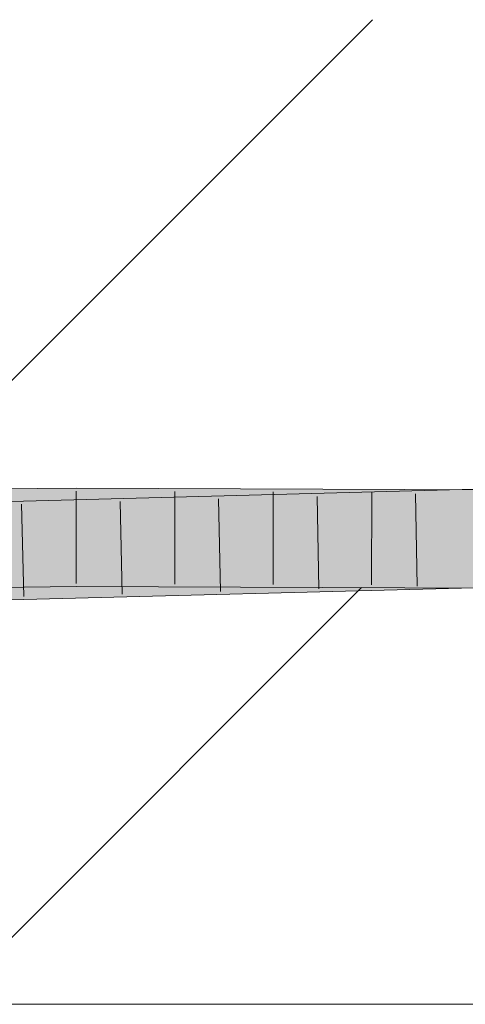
# Model space of a CAD drawing. Extents: x -620 to 3480, y 62 to 1102.
# Tile 171 of 256: x 214.95 to 216.08, y 736.44 to 738.94. Entities that reach past the tile are written whole.
import ezdxf
from ezdxf.lldxf.tags import DXFTag

# ---------------------------------------------------------------- set-up
doc = ezdxf.new("R2010")
doc.units = 0
doc.layers.get('0').update_dxf_attribs({"lineweight": 13})
doc.layers.add('E_Detail_Linie_Text_Bem', color=7, linetype='Continuous', lineweight=13)
for name, color, linetype, lineweight, true_color in [('E_Detail_Wandschraffur', 7, 'Continuous', 5, 0xc0c0c0), ('E_Leerrohr 25-A06G9STU8I', 7, 'Continuous', 9, 0xff8000), ('E_Leerrohr 25-Shading', 7, 'Continuous', 9, 0xff8000)]:
    doc.layers.add(name, color=color, linetype=linetype, lineweight=lineweight, true_color=true_color)
tags = doc.linetypes.add('fein_strichliert', pattern=[4, 1, -2, 1]).pattern_tags.tags
tags[8:9] = [DXFTag(74, 4), DXFTag(75, 0), DXFTag(340, '0'), DXFTag(46, 0.0), DXFTag(50, 0.0), DXFTag(44, 0.0), DXFTag(45, 0.0)]
tags[6:7] = [DXFTag(74, 4), DXFTag(75, 0), DXFTag(340, '0'), DXFTag(46, 0.0), DXFTag(50, 0.0), DXFTag(44, 0.0), DXFTag(45, 0.0)]
tags[4:5] = [DXFTag(74, 4), DXFTag(75, 0), DXFTag(340, '0'), DXFTag(46, 0.0), DXFTag(50, 0.0), DXFTag(44, 0.0), DXFTag(45, 0.0)]

# ---------------------------------------------------------------- blocks, each defined once
blk = doc.blocks.new('Shading-A06G9SG38I', base_point=(178.7390441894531, 735.4242553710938))
at = {"layer": 'E_Leerrohr 25-Shading', "color": 43, "true_color": 0xd7ab7f}
for points in [[(214.7148742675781, 737.6746826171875), (216.2437591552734, 737.7147216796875), (214.6264953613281, 737.708984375), (216.2431640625, 737.7513427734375)], [(214.7148742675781, 737.7097778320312), (215.0891418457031, 737.7140502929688), (214.6264953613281, 737.745361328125), (215.0890808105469, 737.7506103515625)], [(215.0891418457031, 737.7140502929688), (216.0644073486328, 737.7100219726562), (215.0890808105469, 737.7506103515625), (216.0640411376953, 737.7466430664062)], [(216.0644073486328, 737.7100219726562), (216.6591186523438, 737.7076416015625), (216.0640411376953, 737.7466430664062), (216.6595458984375, 737.7442626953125)], [(214.6264953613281, 737.4589233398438), (216.2472686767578, 737.5014038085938), (214.7148742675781, 737.4978637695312), (216.2466583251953, 737.5380249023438)], [(214.6264953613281, 737.495361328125), (215.0895080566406, 737.5006103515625), (214.7148742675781, 737.5330200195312), (215.0894470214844, 737.5372314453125)], [(215.0894470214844, 737.5372314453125), (215.0895080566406, 737.5006103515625), (215.9895629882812, 737.5307006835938)], [(215.0894470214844, 737.5372314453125), (215.9895629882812, 737.5307006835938), (216.0662841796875, 737.5332641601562)], [(216.0666198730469, 737.4966430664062), (216.0663146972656, 737.5301513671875), (215.0895080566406, 737.5006103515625), (215.9895629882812, 737.5307006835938)], [(216.0663146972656, 737.5301513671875), (216.0662841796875, 737.5332641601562), (215.9895629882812, 737.5307006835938)], [(216.0662841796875, 737.5332641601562), (216.0666198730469, 737.4966430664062), (216.6570281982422, 737.5271606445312), (216.6566467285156, 737.4942626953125)], [(216.0662841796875, 737.5332641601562), (216.2468414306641, 737.5313720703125), (216.6570739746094, 737.5308837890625), (216.6570587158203, 737.52880859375)]]:
    blk.add_solid(points, dxfattribs=at)
at = {"layer": 'E_Leerrohr 25-Shading', "color": 31, "true_color": 0xfabd7f}
for points in [[(214.7148742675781, 737.7097778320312), (214.7322845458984, 737.66796875), (215.0891418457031, 737.7140502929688), (215.0892028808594, 737.6784057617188)], [(214.7148742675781, 737.6746826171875), (214.7514953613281, 737.5872192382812), (216.0643463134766, 737.7100219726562), (216.0652770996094, 737.6216430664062)], [(215.0891418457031, 737.7140502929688), (215.0892028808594, 737.6784057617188), (216.0644073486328, 737.7100219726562)], [(215.0892028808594, 737.6784057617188), (215.0892944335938, 737.6256103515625), (216.0644073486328, 737.7100219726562), (216.6591186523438, 737.7076416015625)], [(215.0892944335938, 737.6256103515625), (216.0653839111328, 737.6216430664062), (216.6591186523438, 737.7076416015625), (216.658203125, 737.6282348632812)], [(216.0652770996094, 737.6216430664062), (216.2452087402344, 737.6263427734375), (216.0643463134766, 737.7100219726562), (216.2437591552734, 737.7147216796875)], [(214.7322845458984, 737.66796875), (214.7514953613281, 737.621826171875), (215.0892028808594, 737.6784057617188), (215.0892944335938, 737.6256103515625)], [(214.7148742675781, 737.4978637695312), (216.2466583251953, 737.5380249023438), (214.7514953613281, 737.5872192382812), (216.2452087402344, 737.6263427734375)], [(214.7514953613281, 737.621826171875), (214.7443084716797, 737.6043701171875), (215.0892944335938, 737.6256103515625), (215.0893249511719, 737.61083984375)], [(215.0892944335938, 737.6256103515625), (215.0893249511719, 737.61083984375), (216.0653839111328, 737.6216430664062)], [(214.7443084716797, 737.6043701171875), (214.7148742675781, 737.5330200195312), (215.0893249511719, 737.61083984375), (215.0894470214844, 737.5372314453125)], [(215.0893249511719, 737.61083984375), (215.0894470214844, 737.5372314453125), (216.0653839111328, 737.6216430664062), (216.0662841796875, 737.5332641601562)], [(216.2453918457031, 737.6236572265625), (216.0653839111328, 737.6216430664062), (216.6581573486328, 737.6242065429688), (216.6580963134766, 737.6192626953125)], [(216.0662841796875, 737.5332641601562), (216.6570739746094, 737.5308837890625), (216.0653839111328, 737.6216430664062), (216.6580963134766, 737.6192626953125)]]:
    blk.add_solid(points, dxfattribs=at)
blk = doc.blocks.new('Referenz-A06G9SU08I')
at = {"layer": 'E_Detail_Linie_Text_Bem', "linetype": 'Continuous', "ltscale": 0.13}
blk.add_line((256.8525214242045, 736.4399547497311), (208.8744497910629, 736.4399547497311), dxfattribs=at)
at = {"layer": 'E_Detail_Wandschraffur', "linetype": 'ByBlock', "ltscale": 0.13}
blk.add_line((214.6620257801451, 737.7601081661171), (215.8418723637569, 738.9399547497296), dxfattribs=at)
at = {"layer": 'E_Detail_Wandschraffur', "linetype": 'fein_strichliert', "ltscale": 0.13}
blk.add_line((214.8716811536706, 736.5555499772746), (215.8141070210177, 737.4979758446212), dxfattribs=at)
at = {"layer": 'E_Leerrohr 25-A06G9STU8I', "linetype": 'Continuous', "ltscale": 0.13}
for p, q in [((216.2431636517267, 737.7513557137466), (214.1287673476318, 737.6959792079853)), ((215.0890811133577, 737.7506351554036), (214.1496413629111, 737.7399711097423)), ((216.6595488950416, 737.7442369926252), (215.0890811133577, 737.7506351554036)), ((215.0894205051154, 737.7431338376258), (215.0898191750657, 737.5081341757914)), ((215.3396670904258, 737.7421157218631), (215.339568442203, 737.5071157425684)), ((215.5899136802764, 737.7410970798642), (215.5893177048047, 737.5060978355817)), ((215.7009327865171, 737.7296542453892), (215.7055854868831, 737.4947003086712)), ((215.8401602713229, 737.7400779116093), (215.8390669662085, 737.5050804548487)), ((215.9510313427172, 737.7362036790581), (215.9553155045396, 737.5012427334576)), ((214.950637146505, 737.7100042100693), (214.956395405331, 737.4750747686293)), ((215.2007356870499, 737.7165545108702), (215.2061254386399, 737.4816163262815)), ((215.4508342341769, 737.7231045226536), (215.4558554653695, 737.4881581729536)), ((216.2472631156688, 737.5013893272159), (214.1361809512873, 737.4460891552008)), ((215.0895059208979, 737.5006355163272), (214.153528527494, 737.4900013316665)), ((216.656653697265, 737.4942537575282), (215.0895059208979, 737.5006355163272))]:
    blk.add_line(p, q, dxfattribs=at)

msp = doc.modelspace()

# ---------------------------------------------------------------- block references
at = {"color": 8, "lineweight": 25, "ltscale": 0.25, "true_color": 0x808080}
msp.add_blockref('Referenz-A06G9SU08I', (0, 0), dxfattribs=at)
msp.add_blockref('Shading-A06G9SG38I', (178.7390441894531, 735.4242553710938))

doc.saveas('drawing.dxf')
